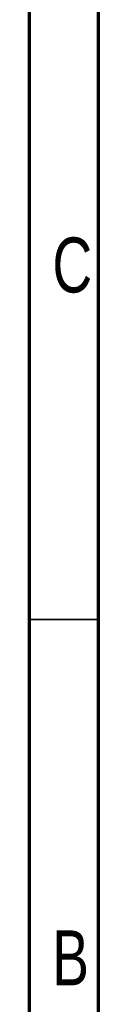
# Model space of a CAD drawing. Header units: millimetres. Extents: x 1643 to 1853, y 2203 to 2490.
# Tile 2 of 31: x 1643 to 1648, y 2268 to 2339. Entities that reach past the tile are written whole.
import ezdxf

# ---------------------------------------------------------------- set-up
doc = ezdxf.new("R2010")
doc.units = ezdxf.units.MM
doc.styles.add('SLDTEXTSTYLE2', font='TXT', dxfattribs={"width": 0.75})

msp = doc.modelspace()

# ---------------------------------------------------------------- linework, layer by layer
at = {"color": 7, "linetype": 'Continuous', "lineweight": 70}
for p, q in [((1642.9605, 2202.7156), (1642.9605, 2489.7156)), ((1647.9605, 2207.7156), (1647.9605, 2484.7156))]:
    msp.add_line(p, q, dxfattribs=at)
at = {"color": 7, "linetype": 'Continuous', "lineweight": 35}
msp.add_line((1647.9605, 2296.2156), (1642.9605, 2296.2156), dxfattribs=at)

# ---------------------------------------------------------------- texts
at = {"color": 7, "linetype": 'Continuous', "lineweight": 0, "char_height": 3.9687, "attachment_point": 2, "style": 'SLDTEXTSTYLE2'}
for s, insert in [('C', (1646.0599, 2323.7757)), ('B', (1645.9359, 2273.7757))]:
    msp.add_mtext(s, dxfattribs=dict(at, insert=insert))

doc.saveas('drawing.dxf')
